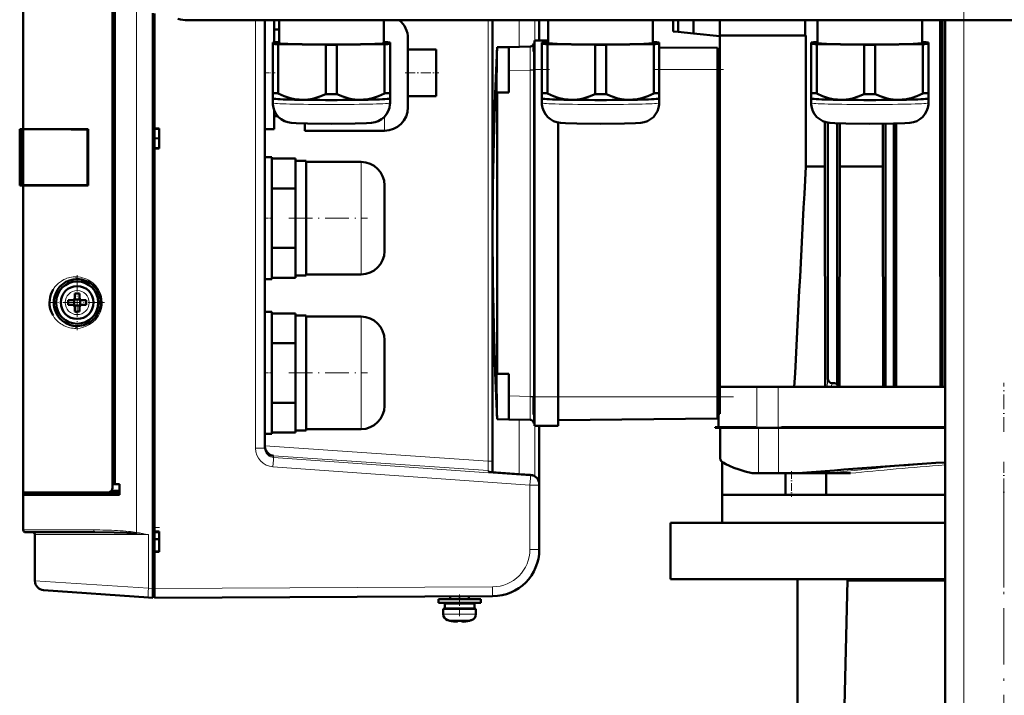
# Model space of a CAD drawing. Extents: x -1351 to 1763, y -1300 to 612.
# Tile 11 of 79: x -1277 to -1068, y 163 to 307. Entities that reach past the tile are written whole.
import ezdxf

# ---------------------------------------------------------------- set-up
doc = ezdxf.new("R2010")
doc.units = 0
doc.linetypes.add('DASHDOT', pattern=[18.5, 12, -3, 0.5, -3])

msp = doc.modelspace()

# ---------------------------------------------------------------- linework, layer by layer
at = {"color": 7, "linetype": 'DASHDOT', "lineweight": 18}
for p, q in [((-1076.13, -326), (-1076.13, 364.9)), ((-1125.23, 226.98), (-1166.03, 226.98)), ((-1067.64, 207.88), (-1067.64, 186.28)), ((-1067.63, 200.42), (-1067.63, 52.34))]:
    msp.add_line(p, q, dxfattribs=at)
at = {"color": 7, "lineweight": 50}
for p, q in [((-1276.63, 284.08), (-1276.63, 315.5)), ((-1257.63, 310.79), (-1257.63, 208.43)), ((-1257.63, 207.54), (-1257.63, 310.79)), ((-1257.13, 310.68), (-1257.13, 208.41)), ((-1249.03, 186.1), (-1249.03, 308.81)), ((-1248.63, 308.72), (-1248.63, 284.23)), ((-893.5, 307.33), (-1241.56, 307.33)), ((-1225.13, 296.08), (-1225.13, 307.33)), ((-1225.13, 307.33), (-1225.13, 216.03)), ((-1223.13, 307.33), (-1223.13, 302.58)), ((-1222.1, 307.33), (-1222.1, 302.41)), ((-1199.8, 302.41), (-1199.8, 307.33)), ((-1176.63, 213.22), (-1176.63, 307.33)), ((-1166.63, 302.97), (-1166.63, 307.33)), ((-1164.73, 307.33), (-1164.73, 302.42)), ((-1142.43, 302.42), (-1142.43, 307.33)), ((-1138.13, 307.33), (-1138.13, 304.93)), ((-1137.07, 307.33), (-1137.07, 304.82)), ((-1133.8, 307.33), (-1133.8, 304.47)), ((-1128.13, 307.33), (-1128.13, 304.08)), ((-1110, 307.33), (-1110, 304.08)), ((-1107.35, 307.33), (-1107.35, 302.42)), ((-1085.05, 302.42), (-1085.05, 307.33)), ((-1081.19, 276.12), (-1081.19, 307.33)), ((-1080.7, 229.08), (-1080.7, 307.33)), ((-1080.13, -268.42), (-1080.13, 307.33)), ((-1223.13, 305.33), (-1222.1, 305.33)), ((-1137.07, 304.82), (-1138.13, 304.93)), ((-1133.8, 304.47), (-1137.07, 304.82)), ((-1128.13, 303.88), (-1133.8, 304.47)), ((-1223.45, 302.57), (-1223.45, 302.26)), ((-1223.45, 302.26), (-1223.45, 291.76)), ((-1222.1, 302.62), (-1222.26, 302.62)), ((-1222.26, 302.21), (-1212.14, 302.05)), ((-1222.26, 302.21), (-1222.26, 291.7)), ((-1209.76, 302.05), (-1199.64, 302.21)), ((-1199.64, 302.62), (-1199.8, 302.62)), ((-1199.64, 302.21), (-1199.64, 291.7)), ((-1198.45, 302.26), (-1198.45, 302.57)), ((-1198.45, 302.26), (-1198.45, 291.76)), ((-1194.63, 303.43), (-1194.63, 296.11)), ((-1167.63, 301.15), (-1167.63, 302.97)), ((-1167.63, 302.97), (-1164.73, 302.97)), ((-1166.08, 302.57), (-1166.08, 302.26)), ((-1166.08, 302.26), (-1166.08, 291.76)), ((-1164.73, 302.62), (-1164.89, 302.62)), ((-1164.89, 302.21), (-1154.76, 302.06)), ((-1164.89, 302.21), (-1164.89, 291.7)), ((-1152.39, 302.06), (-1142.26, 302.21)), ((-1142.26, 302.62), (-1142.43, 302.62)), ((-1142.26, 302.21), (-1142.26, 291.7)), ((-1141.08, 302.26), (-1141.08, 302.57)), ((-1141.08, 302.26), (-1141.08, 291.76)), ((-1128.13, 304.08), (-1109.82, 304.08)), ((-1128.13, 229.08), (-1128.13, 304.08)), ((-1109.82, 276.12), (-1109.82, 304.08)), ((-1108.7, 302.57), (-1108.7, 302.26)), ((-1108.7, 302.26), (-1108.7, 291.76)), ((-1107.35, 302.63), (-1107.52, 302.62)), ((-1107.52, 302.21), (-1097.39, 302.06)), ((-1107.52, 302.21), (-1107.52, 291.71)), ((-1095.02, 302.06), (-1084.89, 302.21)), ((-1084.89, 302.62), (-1085.05, 302.63)), ((-1084.89, 302.21), (-1084.89, 291.71)), ((-1083.7, 302.26), (-1083.7, 302.57)), ((-1083.7, 302.26), (-1083.7, 291.76)), ((-1212.14, 302.05), (-1212.14, 291.55)), ((-1209.76, 302.05), (-1209.76, 291.55)), ((-1194.63, 301.08), (-1188.63, 301.08)), ((-1188.63, 301.08), (-1188.63, 296.08)), ((-1175.64, 301.55), (-1173.13, 301.59)), ((-1175.64, 301.55), (-1175.64, 301.55)), ((-1175.64, 301.55), (-1175.64, 301.55)), ((-1173.13, 301.59), (-1168.6, 301.67)), ((-1173.13, 296.59), (-1173.13, 301.59)), ((-1167.88, 301.77), (-1167.88, 300.64)), ((-1167.63, 296.76), (-1167.63, 301.15)), ((-1154.76, 302.06), (-1154.76, 291.55)), ((-1152.39, 302.06), (-1152.39, 291.55)), ((-1128.63, 301.38), (-1141.08, 301.52)), ((-1128.63, 296.78), (-1128.63, 301.38)), ((-1128.13, 300.38), (-1128.63, 300.38)), ((-1097.39, 302.06), (-1097.39, 291.55)), ((-1095.02, 302.06), (-1095.02, 291.55)), ((-1225.13, 284.08), (-1225.13, 296.08)), ((-1194.63, 296.11), (-1194.63, 296.08)), ((-1194.63, 296.08), (-1194.63, 288.73)), ((-1188.63, 296.08), (-1188.63, 291.08)), ((-1173.13, 291.88), (-1173.13, 296.59)), ((-1167.63, 296.76), (-1167.63, 226.99)), ((-1128.63, 226.98), (-1128.63, 296.78)), ((-1223.45, 291.76), (-1223.45, 290.61)), ((-1198.45, 290.61), (-1198.45, 291.76)), ((-1175.64, 291.88), (-1175.79, 291.88)), ((-1175.64, 291.88), (-1173.13, 291.88)), ((-1166.08, 291.76), (-1166.08, 290.61)), ((-1141.08, 290.61), (-1141.08, 291.76)), ((-1108.7, 291.76), (-1108.7, 290.61)), ((-1083.7, 290.61), (-1083.7, 291.76)), ((-1223.45, 290.61), (-1223.45, 289.66)), ((-1223.45, 290.6), (-1223.45, 290.61)), ((-1198.46, 290.6), (-1198.45, 290.61)), ((-1198.45, 289.66), (-1198.45, 290.61)), ((-1194.63, 291.08), (-1188.63, 291.08)), ((-1166.08, 290.61), (-1166.08, 289.66)), ((-1166.07, 290.6), (-1166.08, 290.61)), ((-1141.08, 289.66), (-1141.08, 290.61)), ((-1141.08, 290.6), (-1141.08, 290.61)), ((-1108.7, 290.61), (-1108.7, 289.66)), ((-1108.7, 290.6), (-1108.7, 290.61)), ((-1083.71, 290.6), (-1083.7, 290.61)), ((-1083.7, 289.66), (-1083.7, 290.61)), ((-1223.13, 288.04), (-1223.13, 284.08)), ((-1223.13, 286.83), (-1222.37, 286.83)), ((-1162.63, 285.48), (-1162.63, 226.99)), ((-1105.78, 276.12), (-1105.78, 285.62)), ((-1105.11, 230.81), (-1105.11, 285.45)), ((-1277.38, 284.08), (-1277.37, 284.08)), ((-1277.38, 272.08), (-1277.38, 284.08)), ((-1277.38, 283.83), (-1277.38, 283.84)), ((-1277.38, 283.82), (-1277.38, 283.83)), ((-1277.37, 284.08), (-1277.33, 284.08)), ((-1277.37, 272.08), (-1277.37, 284.08)), ((-1277.13, 284.08), (-1277.33, 284.08)), ((-1277.13, 284.08), (-1277.13, 272.08)), ((-1276.63, 284.08), (-1277.13, 284.08)), ((-1262.76, 284.08), (-1276.63, 284.08)), ((-1276.33, 284.05), (-1276.63, 284.08)), ((-1276.63, 284.05), (-1276.63, 272.1)), ((-1276.56, 284.05), (-1276.63, 284.05)), ((-1276.43, 284.05), (-1276.56, 284.05)), ((-1276.43, 284.05), (-1276.08, 284.05)), ((-1276.26, 284.05), (-1276.33, 284.05)), ((-1275.53, 284.05), (-1276.08, 284.05)), ((-1274.68, 284.05), (-1275.53, 284.05)), ((-1269.58, 284.04), (-1272.84, 284.05)), ((-1262.76, 284.02), (-1262.91, 284.02)), ((-1262.91, 272.13), (-1262.91, 284.02)), ((-1262.76, 284.08), (-1262.76, 272.08)), ((-1248.63, 284.23), (-1247.63, 284.23)), ((-1248.63, 284.23), (-1248.63, 284.14)), ((-1248.63, 284.17), (-1248.63, 279.98)), ((-1248.63, 284.14), (-1247.63, 284.08)), ((-1248.63, 284.14), (-1248.63, 282.14)), ((-1247.63, 284.23), (-1247.63, 279.93)), ((-1223.13, 284.08), (-1225.13, 284.08)), ((-1216.63, 283.73), (-1216.63, 285.26)), ((-1216.63, 283.73), (-1199.63, 283.73)), ((-1103.18, 229.82), (-1103.18, 285.3)), ((-1102.6, 276.12), (-1102.6, 285.28)), ((-1093.41, 276.12), (-1093.41, 285.22)), ((-1092.87, 229.08), (-1092.87, 285.22)), ((-1091.07, 229.08), (-1091.07, 285.25)), ((-1090.58, 229.08), (-1090.58, 285.26)), ((-1248.63, 280.01), (-1248.63, 282.14)), ((-1247.63, 282.08), (-1248.63, 282.14)), ((-1247.63, 280.08), (-1248.63, 280.01)), ((-1248.63, 280.01), (-1248.63, 279.93)), ((-1248.63, 279.93), (-1248.63, 198.23)), ((-1247.63, 279.93), (-1248.63, 279.93)), ((-1225.13, 265.08), (-1225.13, 278.08)), ((-1225.13, 278.08), (-1223.63, 278.08)), ((-1223.63, 278.08), (-1223.63, 265.08)), ((-1218.63, 277.78), (-1223.63, 277.78)), ((-1218.63, 277.3), (-1218.63, 277.78)), ((-1216.33, 277.33), (-1218.63, 277.33)), ((-1218.63, 271.91), (-1218.63, 277.3)), ((-1216.33, 277.33), (-1216.33, 265.08)), ((-1204.63, 277.08), (-1216.33, 277.08)), ((-1109.82, 276.12), (-1105.78, 276.12)), ((-1105.78, 276.12), (-1105.69, 229.26)), ((-1102.68, 229.08), (-1102.6, 276.12)), ((-1102.6, 276.12), (-1093.41, 276.12)), ((-1093.33, 229.08), (-1093.41, 276.12)), ((-1081.13, 229.08), (-1081.19, 276.12)), ((-1277.38, 272.32), (-1277.38, 272.33)), ((-1277.38, 272.08), (-1277.37, 272.08)), ((-1277.37, 272.08), (-1277.33, 272.08)), ((-1277.36, 272.08), (-1277.33, 272.08)), ((-1277.13, 272.08), (-1277.33, 272.08)), ((-1277.13, 272.08), (-1276.63, 272.08)), ((-1276.63, 272.1), (-1276.56, 272.1)), ((-1276.63, 272.08), (-1276.33, 272.1)), ((-1262.76, 272.08), (-1276.63, 272.08)), ((-1276.63, 206.58), (-1276.63, 272.08)), ((-1276.56, 272.1), (-1276.44, 272.1)), ((-1276.43, 272.1), (-1276.08, 272.1)), ((-1276.08, 272.1), (-1275.53, 272.1)), ((-1269.48, 272.11), (-1266.15, 272.12)), ((-1262.91, 272.13), (-1262.76, 272.13)), ((-1223.63, 271.43), (-1218.63, 271.43)), ((-1218.63, 271.43), (-1218.63, 271.91)), ((-1218.63, 270.47), (-1218.63, 271.43)), ((-1199.63, 272.08), (-1199.63, 265.11)), ((-1218.63, 270.47), (-1218.63, 265.08)), ((-1225.13, 252.08), (-1225.13, 265.08)), ((-1223.63, 265.08), (-1223.63, 252.08)), ((-1218.63, 265.08), (-1218.63, 259.69)), ((-1216.33, 252.83), (-1216.33, 265.08)), ((-1199.63, 265.11), (-1199.63, 265.08)), ((-1199.63, 265.08), (-1199.63, 258.08)), ((-1223.63, 258.73), (-1218.63, 258.73)), ((-1218.63, 258.73), (-1218.63, 259.69)), ((-1218.63, 258.25), (-1218.63, 258.73)), ((-1218.63, 252.86), (-1218.63, 258.25)), ((-1265.13, 252.08), (-1265.08, 252.08)), ((-1223.63, 252.08), (-1225.13, 252.08)), ((-1223.63, 252.38), (-1218.63, 252.38)), ((-1218.63, 252.38), (-1218.63, 252.86)), ((-1218.63, 252.83), (-1216.33, 252.83)), ((-1216.33, 253.08), (-1204.63, 253.08)), ((-1261.85, 250.85), (-1261.76, 250.77)), ((-1269.99, 248.28), (-1269.98, 248.3)), ((-1265.77, 247.71), (-1265.78, 247.72)), ((-1264.5, 247.71), (-1265.77, 247.71)), ((-1265.77, 246.44), (-1265.77, 247.71)), ((-1265.63, 249), (-1265.63, 248.08)), ((-1264.63, 249), (-1264.63, 248.08)), ((-1264.49, 247.72), (-1264.5, 247.71)), ((-1264.5, 247.71), (-1264.5, 246.44)), ((-1266.13, 247.58), (-1267.05, 247.58)), ((-1266.13, 246.58), (-1267.05, 246.58)), ((-1265.77, 246.44), (-1265.78, 246.43)), ((-1264.5, 246.44), (-1265.77, 246.44)), ((-1265.63, 245.15), (-1265.63, 246.08)), ((-1264.63, 245.15), (-1264.63, 246.08)), ((-1264.5, 246.44), (-1264.49, 246.43)), ((-1264.13, 247.58), (-1263.21, 247.58)), ((-1263.21, 246.58), (-1264.13, 246.58)), ((-1225.13, 232.08), (-1225.13, 245.08)), ((-1225.13, 245.08), (-1223.63, 245.08)), ((-1223.63, 245.08), (-1223.63, 232.08)), ((-1218.63, 244.78), (-1223.63, 244.78)), ((-1218.63, 244.3), (-1218.63, 244.78)), ((-1216.33, 244.33), (-1218.63, 244.33)), ((-1218.63, 238.91), (-1218.63, 244.3)), ((-1216.33, 244.33), (-1216.33, 232.08)), ((-1204.63, 244.08), (-1216.33, 244.08)), ((-1265.07, 242.08), (-1265.13, 242.08)), ((-1261.76, 243.38), (-1261.84, 243.32)), ((-1223.63, 238.43), (-1218.63, 238.43)), ((-1218.63, 238.43), (-1218.63, 238.91)), ((-1218.63, 237.47), (-1218.63, 238.43)), ((-1218.63, 237.47), (-1218.63, 232.08)), ((-1199.63, 239.08), (-1199.63, 232.11)), ((-1225.13, 219.08), (-1225.13, 232.08)), ((-1223.63, 232.08), (-1223.63, 219.08)), ((-1218.63, 232.08), (-1218.63, 226.69)), ((-1216.33, 219.83), (-1216.33, 232.08)), ((-1199.63, 232.11), (-1199.63, 232.08)), ((-1199.63, 232.08), (-1199.63, 225.08)), ((-1175.79, 231.88), (-1175.64, 231.88)), ((-1173.13, 231.88), (-1175.64, 231.88)), ((-1173.13, 231.88), (-1173.13, 227.16)), ((-1128.13, 229.08), (-1128.13, 227.38)), ((-1128.13, 229.08), (-1123.3, 229.08)), ((-1120.24, 229.08), (-1123.3, 229.08)), ((-1115.76, 229.08), (-1120.24, 229.08)), ((-1105.3, 229.08), (-1115.76, 229.08)), ((-1105.24, 229.08), (-1105.3, 229.08)), ((-1105.2, 229.08), (-1105.24, 229.08)), ((-1104.99, 229.08), (-1105.2, 229.08)), ((-1104.67, 229.08), (-1104.99, 229.08)), ((-1104.38, 229.08), (-1104.67, 229.08)), ((-1103.08, 229.08), (-1104.38, 229.08)), ((-1103.18, 229.82), (-1103.08, 229.08)), ((-1103.08, 229.08), (-1103, 229.08)), ((-1093.14, 229.08), (-1103, 229.08)), ((-1092.87, 229.08), (-1093.14, 229.08)), ((-1091.07, 229.08), (-1092.87, 229.08)), ((-1091.07, 229.08), (-1090.82, 229.08)), ((-1081.02, 229.08), (-1090.82, 229.08)), ((-1080.7, 229.08), (-1081.02, 229.08)), ((-1080.7, 229.08), (-1080.13, 229.08)), ((-1218.63, 225.73), (-1218.63, 226.69)), ((-1173.13, 227.16), (-1173.13, 222.16)), ((-1167.88, 226.99), (-1167.88, 224.98)), ((-1167.63, 222.6), (-1167.63, 226.99)), ((-1162.63, 222.6), (-1162.63, 226.99)), ((-1128.63, 222.38), (-1128.63, 226.98)), ((-1128.13, 227.38), (-1128.13, 223.38)), ((-1223.63, 225.73), (-1218.63, 225.73)), ((-1218.63, 225.25), (-1218.63, 225.73)), ((-1218.63, 219.86), (-1218.63, 225.25)), ((-1167.88, 224.98), (-1167.88, 223.24)), ((-1167.63, 220.78), (-1167.63, 222.6)), ((-1162.63, 220.78), (-1162.63, 222.6)), ((-1128.13, 223.38), (-1128.63, 223.38)), ((-1128.45, 220.48), (-1128.45, 223.38)), ((-1175.64, 222.2), (-1173.13, 222.16)), ((-1175.64, 222.2), (-1175.64, 222.2)), ((-1173.13, 222.16), (-1168.6, 222.08)), ((-1167.63, 220.78), (-1162.63, 220.78)), ((-1166.63, 208.31), (-1166.63, 220.78)), ((-1128.63, 222.38), (-1162.63, 221.98)), ((-1129.17, 220.38), (-1129.13, 220.48)), ((-1129.01, 220.38), (-1129.17, 220.38)), ((-1129.13, 220.48), (-1128.97, 220.48)), ((-1129.01, 220.38), (-1128.96, 220.38)), ((-1128.97, 220.48), (-1128.93, 220.48)), ((-1128.96, 220.38), (-1128.89, 220.38)), ((-1128.93, 220.48), (-1128.86, 220.48)), ((-1128.89, 220.38), (-1128.75, 220.38)), ((-1128.86, 220.48), (-1128.74, 220.48)), ((-1128.75, 220.38), (-1127.61, 220.38)), ((-1127.78, 220.48), (-1128.74, 220.48)), ((-1128.08, 220.38), (-1127.92, 220.38)), ((-1128.08, 220.38), (-1128.08, 213.72)), ((-1127.92, 220.38), (-1125.13, 220.38)), ((-1127.78, 220.48), (-1127.03, 220.48)), ((-1127.61, 220.38), (-1126.14, 220.38)), ((-1127.03, 220.48), (-1126.11, 220.48)), ((-1126.14, 220.38), (-1121.93, 220.38)), ((-1126.11, 220.48), (-1121.91, 220.48)), ((-1122.68, 220.38), (-1119.91, 220.38)), ((-1121.93, 220.38), (-1120.47, 220.38)), ((-1121.91, 220.48), (-1120.5, 220.48)), ((-1120.47, 220.38), (-1120.5, 220.48)), ((-1120.24, 220.38), (-1120.47, 220.38)), ((-1115.76, 220.38), (-1120.24, 220.38)), ((-1119.9, 220.38), (-1119.91, 220.38)), ((-1119.9, 220.38), (-1115.62, 220.38)), ((-1115.1, 220.38), (-1115.76, 220.38)), ((-1115.1, 220.38), (-1112.59, 220.38)), ((-1115.03, 220.48), (-1112.58, 220.48)), ((-1112.59, 220.38), (-1096.62, 220.38)), ((-1112.58, 220.48), (-1096.61, 220.48)), ((-1080.13, 220.38), (-1100.81, 220.38)), ((-1096.62, 220.38), (-1088.2, 220.38)), ((-1096.61, 220.48), (-1091.75, 220.48)), ((-1091.75, 220.48), (-1086.88, 220.48)), ((-1088.2, 220.38), (-1080.13, 220.38)), ((-1080.13, 220.48), (-1086.88, 220.48)), ((-1223.63, 219.08), (-1225.13, 219.08)), ((-1223.63, 219.38), (-1218.63, 219.38)), ((-1218.63, 219.38), (-1218.63, 219.86)), ((-1218.63, 219.83), (-1216.33, 219.83)), ((-1216.33, 220.08), (-1204.63, 220.08)), ((-1176.63, 210.93), (-1176.63, 213.22)), ((-1176.63, 212.41), (-1176.63, 211.16)), ((-1128.06, 213.67), (-1128.08, 213.72)), ((-1128.05, 213.62), (-1128.06, 213.67)), ((-1127.63, 213.08), (-1127.63, 206.08)), ((-1176.63, 211.1), (-1176.63, 210.93)), ((-1168.49, 210.31), (-1170.93, 210.48)), ((-1121.26, 210.68), (-1119.91, 210.68)), ((-1119.9, 210.68), (-1119.91, 210.68)), ((-1119.9, 210.68), (-1115.62, 210.68)), ((-1115.62, 210.68), (-1111.56, 210.68)), ((-1114.17, 210.68), (-1114.17, 206.08)), ((-1111.56, 210.68), (-1105.28, 210.68)), ((-1105.5, 210.68), (-1105.5, 206.08)), ((-1105.28, 210.68), (-1105.09, 210.68)), ((-1105.09, 210.68), (-1104.67, 210.68)), ((-1104.67, 210.68), (-1103.26, 210.68)), ((-1103.26, 210.68), (-1100.32, 210.68)), ((-1257.63, 208.43), (-1257.13, 208.41)), ((-1256.13, 208.38), (-1257.63, 208.38)), ((-1257.13, 208.41), (-1256.13, 208.38)), ((-1256.13, 206.08), (-1256.13, 208.38)), ((-1166.63, 208.16), (-1166.63, 208.31)), ((-1166.63, 194.45), (-1166.63, 208.16)), ((-1276.63, 206.58), (-1276.63, 199.88)), ((-1276.63, 206.08), (-1276.63, 206.58)), ((-1258.58, 206.58), (-1276.63, 206.58)), ((-1276.63, 198.58), (-1276.63, 206.08)), ((-1276.63, 206.08), (-1256.13, 206.08)), ((-1276.33, 206.58), (-1276.33, 206.08)), ((-1276.33, 206.58), (-1276.17, 206.58)), ((-1258.57, 206.58), (-1256.13, 206.58)), ((-1127.64, 206.08), (-1080.13, 206.08)), ((-1127.64, 206.08), (-1127.64, 200.08)), ((-1114.17, 206.08), (-1114.18, 206.08)), ((-1138.64, 200.08), (-1080.13, 200.08)), ((-1138.64, 200.08), (-1138.64, 188.08)), ((-1261.39, 198.08), (-1276.13, 198.08)), ((-1274.13, 197.58), (-1274.13, 187.72)), ((-1248.63, 198.23), (-1247.63, 198.23)), ((-1248.63, 198.23), (-1248.63, 198.14)), ((-1248.63, 198.17), (-1248.63, 193.98)), ((-1248.63, 198.14), (-1247.63, 198.08)), ((-1247.63, 198.23), (-1247.63, 193.93)), ((-1248.63, 196.63), (-1247.63, 196.63)), ((-1248.63, 196.63), (-1247.63, 196.63)), ((-1248.63, 194.01), (-1248.63, 196.63)), ((-1247.63, 194.08), (-1248.63, 194.01)), ((-1248.63, 194.01), (-1248.63, 193.93)), ((-1247.63, 193.93), (-1248.63, 193.93)), ((-1248.63, 193.93), (-1248.63, 186.08)), ((-1138.64, 188.08), (-1080.13, 188.08)), ((-1111.63, 135.83), (-1111.63, 188.08)), ((-1100.96, 187.78), (-1103.43, 87.68)), ((-1100.96, 188.08), (-1100.96, 187.78)), ((-1100.96, 187.78), (-1080.13, 187.78)), ((-1249.95, 184.17), (-1272.27, 185.73)), ((-1249.03, 186.1), (-1249.03, 184.1)), ((-1249.03, 184.1), (-1249.95, 184.17)), ((-1248.63, 184.38), (-1249.03, 184.38)), ((-1176.58, 184.45), (-1248.63, 184.08)), ((-1183.63, 183.83), (-1188.13, 183.83)), ((-1188.13, 183.03), (-1188.13, 183.83)), ((-1183.63, 183.03), (-1188.13, 183.03)), ((-1183.63, 182.93), (-1186.78, 182.93)), ((-1186.78, 181.83), (-1186.78, 182.93)), ((-1185.63, 184.41), (-1185.63, 183.83)), ((-1185.63, 183.03), (-1185.63, 182.93)), ((-1183.63, 183.83), (-1179.13, 183.83)), ((-1183.63, 183.03), (-1179.13, 183.03)), ((-1183.63, 182.93), (-1180.48, 182.93)), ((-1181.63, 184.43), (-1181.63, 183.83)), ((-1181.63, 184.43), (-1181.63, 183.83)), ((-1181.63, 183.03), (-1181.63, 182.93)), ((-1181.63, 183.03), (-1181.63, 182.93)), ((-1180.48, 181.83), (-1180.48, 182.93)), ((-1180.48, 181.83), (-1180.48, 182.93)), ((-1179.13, 183.83), (-1179.13, 183.03)), ((-1179.13, 183.83), (-1179.13, 183.03)), ((-1183.63, 181.73), (-1187.13, 181.73)), ((-1187.13, 180.6), (-1187.13, 181.73)), ((-1183.63, 181.83), (-1186.78, 181.83)), ((-1185.63, 181.83), (-1185.63, 181.73)), ((-1183.63, 181.83), (-1180.48, 181.83)), ((-1183.63, 181.73), (-1180.13, 181.73)), ((-1181.63, 181.83), (-1181.63, 181.73)), ((-1181.63, 181.83), (-1181.63, 181.73)), ((-1180.13, 181.73), (-1180.13, 180.6)), ((-1180.13, 181.73), (-1180.13, 180.6)), ((-1185.56, 179.19), (-1185.55, 179.2)), ((-1184.18, 179.03), (-1184.15, 179.03)), ((-1184.13, 179.05), (-1184.13, 179.2)), ((-1183.13, 179.05), (-1183.13, 179.2)), ((-1182.7, 179.04), (-1182.86, 179.03)), ((-1182.7, 179.04), (-1182.86, 179.03)), ((-1181.71, 179.2), (-1181.7, 179.19))]:
    msp.add_line(p, q, dxfattribs=at)
at = {"color": 7, "lineweight": 18}
for p, q in [((-1252.45, 198.06), (-1252.45, 309.6)), ((-1241.56, 307.51), (-1241.56, 307.33)), ((-1227.12, 216.03), (-1227.12, 307.33)), ((-1199.63, 302.62), (-1199.63, 307.33)), ((-1177.56, 307.33), (-1177.56, 213.22)), ((-1170.95, 307.33), (-1170.95, 301.63)), ((-1167.58, 307.33), (-1167.58, 302.97)), ((-1076.13, -268.42), (-1076.13, 307.33)), ((-1167.88, 300.64), (-1167.88, 300.27)), ((-1173.13, 296.59), (-1168.6, 296.67)), ((-1168.6, 296.75), (-1168.6, 296.67)), ((-1168.6, 227.08), (-1168.6, 296.67)), ((-1167.87, 296.67), (-1168.6, 296.67)), ((-1167.88, 296.76), (-1167.88, 296.67)), ((-1167.63, 296.76), (-1167.88, 296.76)), ((-1167.87, 227.08), (-1167.87, 296.67)), ((-1167.63, 296.76), (-1166.08, 296.76)), ((-1128.63, 296.78), (-1141.08, 296.78)), ((-1128.13, 296.38), (-1128.63, 296.38)), ((-1199.63, 286.72), (-1199.63, 283.73)), ((-1277.33, 284.08), (-1277.33, 272.08)), ((-1204.63, 277.08), (-1204.63, 265.14)), ((-1204.63, 265.14), (-1204.63, 265.08)), ((-1204.63, 265.08), (-1204.63, 253.08)), ((-1265.11, 249.65), (-1265.13, 249.65)), ((-1267.7, 247.1), (-1267.7, 247.08)), ((-1262.56, 247.05), (-1262.56, 247.08)), ((-1265.16, 244.51), (-1265.13, 244.51)), ((-1204.63, 244.08), (-1204.63, 232.14)), ((-1204.63, 232.14), (-1204.63, 232.08)), ((-1204.63, 232.08), (-1204.63, 220.08)), ((-1120.24, 220.38), (-1120.24, 229.08)), ((-1115.76, 220.38), (-1115.76, 229.08)), ((-1105.36, 229.16), (-1105.69, 229.26)), ((-1105.11, 230.81), (-1105.31, 229.33)), ((-1104.27, 229.89), (-1104.38, 229.08)), ((-1173.13, 227.16), (-1168.6, 227.08)), ((-1168.6, 227.08), (-1168.6, 227.01)), ((-1167.87, 227.08), (-1168.6, 227.08)), ((-1167.88, 226.99), (-1167.63, 226.99)), ((-1167.87, 227.08), (-1167.87, 226.99)), ((-1167.63, 226.99), (-1162.63, 226.99)), ((-1128.63, 226.98), (-1162.63, 226.98)), ((-1128.13, 227.38), (-1128.63, 227.38)), ((-1167.88, 223.24), (-1167.88, 222.89)), ((-1170.95, 222.12), (-1170.95, 210.48)), ((-1167.58, 220.78), (-1167.58, 210.01)), ((-1129.01, 220.38), (-1128.97, 220.48)), ((-1128.75, 220.38), (-1128.74, 220.48)), ((-1126.14, 220.38), (-1126.11, 220.48)), ((-1121.93, 220.38), (-1121.91, 220.48)), ((-1119.91, 220.38), (-1119.91, 210.68)), ((-1119.9, 220.38), (-1119.9, 210.68)), ((-1115.62, 220.38), (-1115.62, 210.68)), ((-1112.59, 220.38), (-1112.58, 220.48)), ((-1096.62, 220.38), (-1096.61, 220.48)), ((-1225.13, 216.55), (-1177.56, 213.22)), ((-1225.13, 216.03), (-1227.12, 216.03)), ((-1223.27, 214.42), (-1177.56, 211.23)), ((-1223.27, 214.03), (-1223.27, 214.42)), ((-1168.62, 208.16), (-1223.4, 212.04)), ((-1168.49, 210.16), (-1223.27, 214.03)), ((-1177.56, 213.22), (-1177.55, 212.69)), ((-1176.63, 213.22), (-1177.56, 213.22)), ((-1177.56, 211.23), (-1177.56, 211.04)), ((-1170.93, 210.48), (-1168.49, 210.31)), ((-1168.49, 210.31), (-1168.49, 210.16)), ((-1117.96, 210.68), (-1117.95, 210.68)), ((-1100.32, 210.68), (-1100.3, 210.68)), ((-1168.62, 208.16), (-1168.62, 194.45)), ((-1166.63, 208.16), (-1168.62, 208.16)), ((-1261.6, 198.58), (-1276.63, 198.58)), ((-1274.13, 197.58), (-1249.95, 197.58)), ((-1249.95, 197.58), (-1249.95, 186.16)), ((-1166.63, 194.45), (-1168.62, 194.45)), ((-1274.13, 187.72), (-1249.95, 186.16)), ((-1249.95, 186.16), (-1249.03, 186.1)), ((-1248.63, 186.07), (-1249.03, 186.07)), ((-1176.58, 186.45), (-1248.63, 186.08)), ((-1187.13, 180.6), (-1183.63, 180.6)), ((-1183.6, 180.6), (-1183.63, 180.6)), ((-1180.13, 180.6), (-1183.6, 180.6)), ((-1183.63, 179.35), (-1186.2, 179.35)), ((-1183.61, 179.35), (-1183.63, 179.35)), ((-1181.06, 179.35), (-1183.61, 179.35))]:
    msp.add_line(p, q, dxfattribs=at)
at = {"color": 7, "linetype": 'DASHDOT', "lineweight": 18, "ltscale": 0.060016}
msp.add_line((-1222.93, 296.08), (-1225.33, 296.08), dxfattribs=at)
at = {"color": 7, "linetype": 'DASHDOT', "lineweight": 18, "ltscale": 0.179999}
msp.add_line((-1195.23, 296.08), (-1188.03, 296.08), dxfattribs=at)
at = {"color": 7, "linetype": 'DASHDOT', "lineweight": 18, "ltscale": 0.087122}
msp.add_line((-1167.92, 296.76), (-1164.44, 296.76), dxfattribs=at)
at = {"color": 7, "linetype": 'DASHDOT', "lineweight": 18, "ltscale": 0.373395}
msp.add_line((-1127.39, 296.78), (-1142.32, 296.78), dxfattribs=at)
at = {"color": 7, "linetype": 'DASHDOT', "lineweight": 18, "ltscale": 0.045013}
for p, q in [((-1223.48, 265.08), (-1225.28, 265.08)), ((-1223.48, 232.08), (-1225.28, 232.08))]:
    msp.add_line(p, q, dxfattribs=at)
at = {"color": 7, "linetype": 'DASHDOT', "lineweight": 18, "ltscale": 0.420001}
for p, q in [((-1220.03, 265.08), (-1203.23, 265.08)), ((-1220.03, 232.08), (-1203.23, 232.08))]:
    msp.add_line(p, q, dxfattribs=at)
at = {"color": 7, "linetype": 'DASHDOT', "lineweight": 18, "ltscale": 0.2925}
msp.add_line((-1265.13, 252.93), (-1265.13, 241.23), dxfattribs=at)
at = {"color": 7, "linetype": 'DASHDOT', "lineweight": 18, "ltscale": 0.292499}
msp.add_line((-1259.28, 247.08), (-1270.98, 247.08), dxfattribs=at)
at = {"color": 7, "linetype": 'DASHDOT', "lineweight": 18, "ltscale": 0.261}
msp.add_line((-1067.63, 219.51), (-1067.63, 229.95), dxfattribs=at)
at = {"color": 7, "linetype": 'DASHDOT', "lineweight": 18, "ltscale": 0.15}
msp.add_line((-1168.13, 226.99), (-1162.13, 226.99), dxfattribs=at)
at = {"color": 7, "linetype": 'DASHDOT', "lineweight": 18, "ltscale": 0.19137}
msp.add_line((-1067.63, 213.09), (-1067.63, 205.44), dxfattribs=at)
at = {"color": 7, "linetype": 'DASHDOT', "lineweight": 18, "ltscale": 0.138015}
msp.add_line((-1112.89, 211.14), (-1112.89, 205.62), dxfattribs=at)
at = {"color": 7, "linetype": 'DASHDOT', "lineweight": 18, "ltscale": 0.029999}
msp.add_line((-1248.73, 199.08), (-1247.53, 199.08), dxfattribs=at)
at = {"color": 7, "linetype": 'DASHDOT', "lineweight": 18, "ltscale": 0.012015}
msp.add_line((-1248.59, 186.07), (-1249.07, 186.07), dxfattribs=at)
at = {"color": 7, "linetype": 'DASHDOT', "lineweight": 18, "ltscale": 0.114581}
msp.add_line((-1183.63, 180.22), (-1183.63, 184.8), dxfattribs=at)
at = {"color": 7, "linetype": 'DASHDOT', "lineweight": 18, "ltscale": 0.000760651}
msp.add_line((-1184.63, 179.05), (-1184.63, 179.02), dxfattribs=at)
at = {"color": 7, "linetype": 'DASHDOT', "lineweight": 18, "ltscale": 0.000956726}
msp.add_line((-1182.63, 179.05), (-1182.63, 179.01), dxfattribs=at)
at = {"color": 7, "lineweight": 50}
for points in [[(-1175.64, 301.55), (-1176.03, 291.63), (-1176.35, 281.71), (-1176.56, 271.79), (-1176.63, 261.88), (-1176.56, 251.96), (-1176.35, 242.04), (-1176.03, 232.12), (-1175.64, 222.2)], [(-1217.2, 290.33), (-1217.82, 290.36), (-1218.44, 290.43), (-1219.1, 290.54), (-1219.75, 290.71), (-1221.01, 291.13), (-1222.26, 291.7)], [(-1199.64, 291.7), (-1200.9, 291.13), (-1202.16, 290.71), (-1202.81, 290.54), (-1203.46, 290.43), (-1204.08, 290.36), (-1204.7, 290.33)], [(-1159.83, 290.33), (-1160.45, 290.36), (-1161.07, 290.43), (-1161.72, 290.55), (-1162.37, 290.71), (-1163.63, 291.13), (-1164.89, 291.7)], [(-1142.26, 291.7), (-1143.52, 291.13), (-1144.78, 290.71), (-1145.43, 290.55), (-1146.09, 290.43), (-1146.7, 290.36), (-1147.33, 290.33)], [(-1102.45, 290.33), (-1103.08, 290.36), (-1103.7, 290.43), (-1104.35, 290.55), (-1105, 290.71), (-1106.26, 291.14), (-1107.52, 291.71)], [(-1084.89, 291.71), (-1086.15, 291.14), (-1087.41, 290.71), (-1088.06, 290.55), (-1088.71, 290.43), (-1089.33, 290.36), (-1089.95, 290.33)], [(-1210.95, 285.2), (-1216.03, 285.25), (-1218.42, 285.32), (-1219.5, 285.4), (-1220.26, 285.54), (-1220.96, 285.79), (-1221.62, 286.17), (-1222.2, 286.65), (-1222.69, 287.24), (-1223.07, 287.89), (-1223.32, 288.61), (-1223.44, 289.36), (-1223.45, 289.66)], [(-1212.14, 291.55), (-1213.4, 291.02), (-1214.66, 290.63), (-1215.3, 290.49), (-1215.95, 290.39), (-1216.58, 290.34), (-1217.2, 290.33)], [(-1210.95, 285.2), (-1205.88, 285.25), (-1203.48, 285.32), (-1202.4, 285.4), (-1201.64, 285.54), (-1200.95, 285.79), (-1200.28, 286.17), (-1199.7, 286.65), (-1199.21, 287.24), (-1198.83, 287.89), (-1198.58, 288.61), (-1198.46, 289.36), (-1198.45, 289.66)], [(-1204.7, 290.33), (-1205.33, 290.34), (-1205.95, 290.39), (-1206.6, 290.49), (-1207.25, 290.63), (-1208.51, 291.02), (-1209.76, 291.55)], [(-1153.58, 285.2), (-1158.65, 285.25), (-1161.05, 285.32), (-1162.12, 285.4), (-1162.89, 285.54), (-1163.58, 285.79), (-1164.25, 286.17), (-1164.83, 286.66), (-1165.32, 287.24), (-1165.69, 287.9), (-1165.95, 288.61), (-1166.07, 289.36), (-1166.08, 289.66)], [(-1154.76, 291.55), (-1156.02, 291.02), (-1157.28, 290.63), (-1157.93, 290.49), (-1158.58, 290.39), (-1159.2, 290.34), (-1159.83, 290.33)], [(-1153.58, 285.2), (-1148.5, 285.25), (-1146.1, 285.32), (-1145.03, 285.4), (-1144.27, 285.54), (-1143.57, 285.79), (-1142.91, 286.17), (-1142.32, 286.66), (-1141.84, 287.24), (-1141.46, 287.9), (-1141.21, 288.61), (-1141.09, 289.36), (-1141.08, 289.66)], [(-1147.33, 290.33), (-1147.95, 290.34), (-1148.57, 290.39), (-1149.22, 290.49), (-1149.87, 290.63), (-1151.13, 291.02), (-1152.39, 291.55)], [(-1096.2, 285.21), (-1101.28, 285.25), (-1103.68, 285.32), (-1104.75, 285.4), (-1105.51, 285.54), (-1106.21, 285.79), (-1106.87, 286.17), (-1107.46, 286.66), (-1107.95, 287.24), (-1108.32, 287.9), (-1108.57, 288.61), (-1108.69, 289.36), (-1108.7, 289.66)], [(-1097.39, 291.55), (-1098.65, 291.02), (-1099.91, 290.63), (-1100.56, 290.49), (-1101.21, 290.39), (-1101.83, 290.34), (-1102.45, 290.33)], [(-1096.2, 285.21), (-1091.13, 285.25), (-1088.73, 285.32), (-1087.66, 285.4), (-1086.89, 285.54), (-1086.2, 285.79), (-1085.53, 286.17), (-1084.95, 286.66), (-1084.46, 287.24), (-1084.09, 287.9), (-1083.84, 288.61), (-1083.71, 289.36), (-1083.7, 289.66)], [(-1089.95, 290.33), (-1090.58, 290.34), (-1091.2, 290.39), (-1091.85, 290.49), (-1092.5, 290.63), (-1093.76, 291.02), (-1095.02, 291.55)], [(-1262.76, 284.02), (-1274.76, 284.05), (-1276.08, 284.05)], [(-1276.08, 272.1), (-1270.77, 272.11), (-1262.76, 272.13)], [(-1270.27, 244.31), (-1270.62, 245.02), (-1270.86, 245.76), (-1271, 246.51), (-1271.02, 247.08), (-1270.99, 247.65), (-1270.91, 248.22), (-1270.75, 248.77), (-1270.54, 249.31), (-1270.27, 249.84)], [(-1104.27, 229.89), (-1104.54, 229.95), (-1104.77, 230.09), (-1104.95, 230.3), (-1105.07, 230.54), (-1105.11, 230.81)], [(-1224.38, 214.87), (-1224.66, 215.15), (-1224.88, 215.48), (-1225.04, 215.87), (-1225.11, 216.15), (-1225.13, 216.44)], [(-1170.93, 210.48), (-1175.85, 210.86), (-1177.41, 211.01)], [(-1258.58, 206.58), (-1258.36, 206.6), (-1258.15, 206.68), (-1257.96, 206.8), (-1257.81, 206.97), (-1257.7, 207.18), (-1257.63, 207.54)], [(-1261.39, 198.08), (-1257.23, 198.04), (-1254.51, 197.95), (-1252.48, 197.82)], [(-1184.63, 179.05), (-1184.44, 179.03), (-1184.2, 179.03), (-1184.15, 179.03), (-1184.14, 179.04), (-1184.13, 179.04), (-1184.13, 179.04), (-1184.13, 179.05)], [(-1184.63, 179.05), (-1184.44, 179.03), (-1184.2, 179.03), (-1184.15, 179.03), (-1184.14, 179.04), (-1184.13, 179.04), (-1184.13, 179.04), (-1184.13, 179.05)], [(-1183.05, 179.02), (-1183.11, 179.03), (-1183.12, 179.04), (-1183.13, 179.04), (-1183.13, 179.04), (-1183.13, 179.05)], [(-1182.63, 179.05), (-1182.96, 179.02), (-1183.08, 179.03), (-1183.11, 179.03), (-1183.13, 179.04), (-1183.13, 179.04), (-1183.13, 179.04), (-1183.13, 179.05)], [(-1183.08, 179.03), (-1183.12, 179.04), (-1183.13, 179.04), (-1183.13, 179.04), (-1183.13, 179.05), (-1183.13, 179.05)], [(-1182.63, 179.05), (-1182.96, 179.02), (-1183.08, 179.03), (-1183.11, 179.03), (-1183.13, 179.04), (-1183.13, 179.04), (-1183.13, 179.04), (-1183.13, 179.05)]]:
    msp.add_lwpolyline(points, dxfattribs=at)
at = {"color": 7, "lineweight": 18}
for points in [[(-1168.6, 301.67), (-1168.6, 301.67), (-1168.61, 301.6), (-1168.61, 301.12), (-1168.6, 296.75)], [(-1270.27, 249.84), (-1269.88, 250.41), (-1269.4, 250.95), (-1269.13, 251.2), (-1268.5, 251.67), (-1267.96, 251.98), (-1267.32, 252.25)], [(-1261.8, 251.28), (-1261.46, 250.97), (-1261.13, 250.62), (-1260.84, 250.26), (-1260.59, 249.87), (-1260.35, 249.44), (-1260.16, 249), (-1259.97, 248.37), (-1259.85, 247.72), (-1259.81, 247.07), (-1259.83, 246.57), (-1259.9, 246.08), (-1260.01, 245.61), (-1260.17, 245.14), (-1260.36, 244.69), (-1260.6, 244.27), (-1260.86, 243.87), (-1261.16, 243.49), (-1261.8, 242.87)], [(-1261.8, 242.87), (-1262.49, 242.39), (-1263.22, 242.02), (-1263.97, 241.76), (-1264.52, 241.65), (-1265.42, 241.58)], [(-1105.31, 229.33), (-1105.31, 229.34), (-1105.31, 229.34), (-1105.32, 229.34), (-1105.32, 229.34), (-1105.32, 229.34), (-1105.32, 229.33), (-1105.33, 229.28), (-1105.35, 229.2), (-1105.35, 229.16)], [(-1168.6, 227.01), (-1168.61, 223.02), (-1168.61, 222.1), (-1168.6, 222.08), (-1168.6, 222.08)], [(-1167.88, 222.89), (-1167.88, 221.59), (-1167.88, 221.58)], [(-1177.55, 212.69), (-1177.53, 211.72), (-1177.54, 211.32)], [(-1177.54, 211.32), (-1177.55, 211.24), (-1177.56, 211.23), (-1177.56, 211.23), (-1177.56, 211.23)], [(-1177.56, 211.04), (-1177.56, 211.04), (-1177.56, 211.04), (-1177.53, 211.03), (-1177.33, 211), (-1174.61, 210.76), (-1170.93, 210.48)], [(-1261.39, 198.08), (-1261.43, 198.08), (-1261.5, 198.15), (-1261.54, 198.22)], [(-1176.58, 184.45), (-1176.58, 184.46), (-1176.58, 184.47), (-1176.58, 184.57), (-1176.58, 186.45)]]:
    msp.add_lwpolyline(points, dxfattribs=at)
at = {"color": 7, "lineweight": 50}
msp.add_circle((-1265.13, 247.08), 4.5, dxfattribs=at)
for centre, radius, start, end in [((-1241.56, 316.58), 9.25, 257.0008, 269.9996), ((-1241.56, 316.58), 9.25, 257.0008, 269.9996), ((-1199.63, 303.43), 5, 0.0001, 51.2604), ((-1167.13, 301.88), 0.8, 128.6822, 158.3192), ((2811.55, 233.17), 3987.77, 179.0175, 179.15649), ((-1168.62, 302.47), 0.8, 271, 338.294), ((-1158.32, 301.81), 9.56, 177.8242, 180.2818), ((80638.19, 261.88), 81813.83, 179.9789953, 180.0210047), ((-1199.63, 288.73), 5, 270, 0), ((-1278.35, -4057.19), 4341.24, 89.79613, 89.9747), ((-1273.64, -2298.72), 2582.76, 89.75865, 89.88697), ((-1204.63, 272.08), 5, 0, 90), ((35548.03, -1655.91), 36708.74, 176.983042, 177.056576), ((-1278.35, 4611.16), 4339.05, 270.02526, 270.20392), ((-1204.63, 258.08), 5, 270, 360), ((-1265.13, 247.08), 5, 90, 165.8165), ((-1265.13, 247.08), 5, 48.9222, 89.4577), ((-1265.13, 247.08), 3.5, 90, 360), ((-1265.13, 247.08), 3.5, 360, 90), ((-1265.13, 247.08), 5, 312.3876, 47.6213), ((-1265.14, 247.08), 4.99, 166.1187, 180.0031), ((-1266.13, 248.08), 0.5, 270, 360), ((-1265.13, 231.87), 17.14, 89.9996, 91.6715), ((-1265.13, 231.91), 17.1, 88.3267, 90.0022), ((-1264.13, 248.08), 0.5, 180, 270), ((-1265.12, 247.08), 5.01, 179.9992, 194.198), ((-1265.13, 247.08), 5, 194.2104, 270), ((-1249.93, 247.08), 17.13, 178.3286, 181.6729), ((-1266.13, 246.08), 0.5, 0, 90), ((-1264.13, 246.08), 0.5, 90, 180), ((-1280.3, 247.08), 17.1, 359.9978, 1.6733), ((-1280.3, 247.08), 17.1, 358.3267, 0.0022), ((-1265.13, 262.28), 17.14, 268.3285, 270.0004), ((-1265.13, 262.25), 17.1, 269.9978, 271.6733), ((-1204.63, 239.08), 5, 0, 90), ((-1265.13, 247.08), 5, 270.6772, 311.2128), ((2811.55, 290.58), 3987.77, 180.84351, 180.9825), ((-1105.89, 229.26), 0.197, 293.9012, 359.7461), ((-1105.8, 229.33), 0.478, 327.7517, 346.4343), ((-1105.85, 229.35), 0.543, 329.2877, 357.3503), ((-1065.27, 827.91), 599.28, 266.26835, 266.37326), ((-1204.63, 225.08), 5, 270, 360), ((-1168.62, 221.28), 0.8, 21.706, 89), ((-1167.13, 221.87), 0.8, 201.6808, 231.3178), ((-1113.66, 219.43), 1.73, 142.4773, 146.5549), ((-1223.1, 216.44), 2.03, 180.0999, 230.9395), ((-1223.09, 216.46), 2.05, 230.8485, 264.7818), ((-931.51, -2003.12), 2221.1, 93.83679, 94.64982), ((-1168.63, 208.31), 2, 0.0034, 85.908), ((-1266.64, 560.62), 353.83, 271.4214, 271.7013), ((-1276.13, 198.58), 0.5, 180, 270), ((-1274.63, 197.58), 0.5, 0, 89.9991), ((-1176.63, 194.45), 10, 270.3, 360), ((-1272.13, 187.72), 2, 180, 266), ((-1176.57, 194.32), 9.85, 294.1457, 297.6733), ((-1185.83, 180.6), 1.3, 180, 253.3985), ((-1181.43, 180.6), 1.3, 286.6016, 360), ((-1181.43, 180.6), 1.3, 286.6016, 360), ((-1183.63, 187.98), 9, 253.3985, 257.6222), ((-1183.63, 187.98), 9, 253.3985, 257.6222), ((-1183.63, 187.98), 8.99, 257.6508, 263.6103), ((-1183.63, 187.98), 8.99, 257.6503, 263.6107), ((-1183.63, 187.98), 8.99, 257.6508, 263.6103), ((-1183.63, 187.98), 8.99, 257.6503, 263.6107), ((-1184.2, 182.83), 3.8, 263.4188, 267.7154), ((-1184.2, 182.83), 3.8, 263.4188, 267.7154), ((-1183.63, 189.09), 9.9, 267.106, 272.8938), ((-1183.63, 189.09), 9.9, 267.1058, 272.8956), ((-1183.63, 189.09), 9.9, 267.106, 272.8938), ((-1183.63, 189.09), 9.9, 267.1058, 272.8956), ((-1183.63, 187.98), 8.99, 276.3893, 282.3497), ((-1183.63, 187.98), 8.99, 276.3893, 282.3497), ((-1183.63, 187.98), 8.99, 276.3893, 282.3497), ((-1183.63, 187.98), 8.99, 276.3893, 282.3497), ((-1183.63, 187.98), 9, 282.3778, 286.6016), ((-1183.63, 187.98), 9, 282.3778, 286.6016)]:
    msp.add_arc(centre, radius, start, end, dxfattribs=at)
at = {"color": 7, "lineweight": 18}
for centre, radius, start, end in [((-1168.62, 302.47), 0.8, 271.0178, 338.306), ((-309.25, 300.17), 858.63, 179.99292, 180.22725), ((-1168.65, 323.54), 26.79, 270.1045, 271.6643), ((-1265.42, 246.88), 5.7, 95.8583, 109.4357), ((-1265.47, 247.82), 4.75, 89.3638, 96.4339), ((-1265.41, 246.89), 5.68, 50.5803, 90.0619), ((-1264.57, 252.58), 0.851, 179.8972, 191.0209), ((-1265.13, 247.08), 2.57, 90, 179.4706), ((-1265.13, 247.08), 2.57, 0, 89.4706), ((-1265.13, 247.08), 2.57, 180, 269.4706), ((-1265.13, 247.08), 2.57, 270, 359.4706), ((-1265.63, 247.03), 5.37, 210.4158, 229.7387), ((-1265.54, 247.06), 5.45, 229.2293, 242.0918), ((-1265.56, 246.94), 5.33, 241.6531, 250.8184), ((-1265.42, 247.27), 5.7, 250.5611, 264.147), ((-1265.47, 246.33), 4.76, 263.5648, 270.6311), ((-1264.57, 241.58), 0.851, 168.9838, 180.1015), ((-1104.56, 229.51), 0.772, 193.2875, 213.8312), ((-1168.65, 200.22), 26.79, 88.3359, 89.8958), ((-1168.62, 221.28), 0.8, 21.694, 88.9822), ((-1126.35, 222.66), 2.6, 236.7953, 241.059), ((-1102.73, 420.15), 200.3, 274.1609, 274.5381), ((-1223.12, 216.03), 4, 180.019, 265.9289), ((-1223.13, 216.03), 2, 179.9999, 192.9425), ((-1223.13, 216.03), 2, 192.937, 265.9528), ((-1168.63, 208.31), 2, 0.0044, 85.9284), ((-1168.63, 208.16), 2, 0.0024, 85.9529), ((-1261.38, 103.94), 94.64, 87.052, 90.1342), ((-1260.65, 198.56), 0.95, 178.7942, 200.588), ((-1259.42, 142.31), 56.21, 84.6558, 87.0383), ((-1256.1, 176.41), 21.96, 80.4163, 84.9894), ((-1246.11, 196.92), 6.43, 169.8305, 171.9967), ((-1278.57, -90.95), 289.95, 84.3338, 84.8376), ((-1276.17, 68.08), 132.13, 78.5523, 79.6562), ((-1176.62, 194.45), 8, 270.2986, 0.0015)]:
    msp.add_arc(centre, radius, start, end, dxfattribs=at)
at = {"color": 7, "lineweight": 50}
for centre, major_axis, ratio, start_param, end_param in [((-1210.95, 302.41), (13.8, 0), 0.026177, 2.531934, 2.704054), ((-1210.95, 302.41), (13.8, 0), 0.026177, 3.579132, 3.751251), ((-1210.95, 302.41), (11.15, 0), 0.026177, 3.141593, 6.283185), ((-1210.95, 302.41), (13.8, 0), 0.026177, 0.437539, 0.609658), ((-1210.95, 302.41), (13.8, 0), 0.026177, 5.673527, 5.845646), ((-1153.58, 302.42), (13.8, 0), 0.026177, 2.531934, 2.704054), ((-1153.58, 302.42), (13.8, 0), 0.026177, 3.579132, 3.751251), ((-1153.58, 302.42), (11.15, 0), 0.026177, 3.141593, 6.283185), ((-1153.58, 302.42), (13.8, 0), 0.026177, 0.437539, 0.609658), ((-1153.58, 302.42), (13.8, 0), 0.026177, 5.673527, 5.845646), ((-1096.2, 302.42), (13.8, 0), 0.026177, 2.531934, 2.704054), ((-1096.2, 302.42), (13.8, 0), 0.026177, 3.579132, 3.751251), ((-1096.2, 302.42), (11.15, 0), 0.026177, 3.141593, 6.283185), ((-1096.2, 302.42), (13.8, 0), 0.026177, 0.437539, 0.609658), ((-1096.2, 302.42), (13.8, 0), 0.026177, 5.673527, 5.845646), ((-1210.95, 302.41), (13.8, 0), 0.026177, 4.626329, 4.798449), ((-1153.58, 302.42), (13.8, 0), 0.026177, 4.626329, 4.798449), ((-1096.2, 302.42), (13.8, 0), 0.026177, 4.626329, 4.798449), ((-1210.95, 291.91), (-13.8, 0), 0.026177, 0.437539, 0.609658), ((-1210.95, 291.91), (-13.8, 0), 0.026177, 2.531934, 2.704054), ((-1153.58, 291.91), (-13.8, 0), 0.026177, 0.437539, 0.609658), ((-1153.58, 291.91), (-13.8, 0), 0.026177, 2.531934, 2.704054), ((-1096.2, 291.91), (-13.8, 0), 0.026177, 0.437539, 0.609658), ((-1096.2, 291.91), (-13.8, 0), 0.026177, 2.531934, 2.704054), ((-1210.95, 290.61), (12.5, 0), 0.026177, 3.167782, 6.256996), ((-1210.95, 291.91), (-13.8, 0), 0.026177, 1.484737, 1.656856), ((-1153.58, 290.61), (12.5, 0), 0.026177, 3.167782, 6.256996), ((-1153.58, 291.91), (-13.8, 0), 0.026177, 1.484737, 1.656856), ((-1096.2, 290.61), (12.5, 0), 0.026177, 3.167782, 6.256996), ((-1096.2, 291.91), (-13.8, 0), 0.026177, 1.484737, 1.656856), ((-982.76, 204.83), (145.32, -9.02), 0.061552, 3.166646, 3.452939), ((-1248.64, 186.08), (0.01, -2), 0.005236, 0, 1.570769)]:
    msp.add_ellipse(centre, major_axis=major_axis, ratio=ratio, start_param=start_param, end_param=end_param, dxfattribs=at)
at = {"color": 7, "lineweight": 18}
for centre, major_axis, ratio, start_param, end_param in [((-1210.95, 289.66), (12.5, 0), 0.026177, 3.141593, 6.283185), ((-1153.58, 289.66), (12.5, 0), 0.026177, 3.141593, 6.283185), ((-1096.2, 289.66), (12.5, 0), 0.026177, 3.141593, 6.283185), ((-1265.13, 252.58), (0, -0.5), 0.568672, 5.046404, 6.2835), ((-1265.13, 241.58), (0, -0.5), 0.568669, 3.141358, 4.378357), ((-1223.41, 212.04), (-0.14, -2), 0.005223, 1.571166, 3.129036), ((-1067.73, 210.08), (60.39, 3.75), 0.061552, 1.773755, 2.237965), ((-1067.63, 209.57), (60.01, 3.76), 0.062141, 1.776821, 2.142598), ((-1177.63, 210.23), (-1, 0), 0.999921, 3.964992, 4.641698), ((-1177.63, 210.04), (1, 0), 0.999921, 1.306898, 1.500106), ((-1168.63, 208.16), (-0.14, -2), 0.005223, 1.571166, 3.129036), ((-1249.81, 186.16), (-0.14, -2), 0.069587, 4.717255, 6.283185)]:
    msp.add_ellipse(centre, major_axis=major_axis, ratio=ratio, start_param=start_param, end_param=end_param, dxfattribs=at)

doc.saveas('drawing.dxf')
